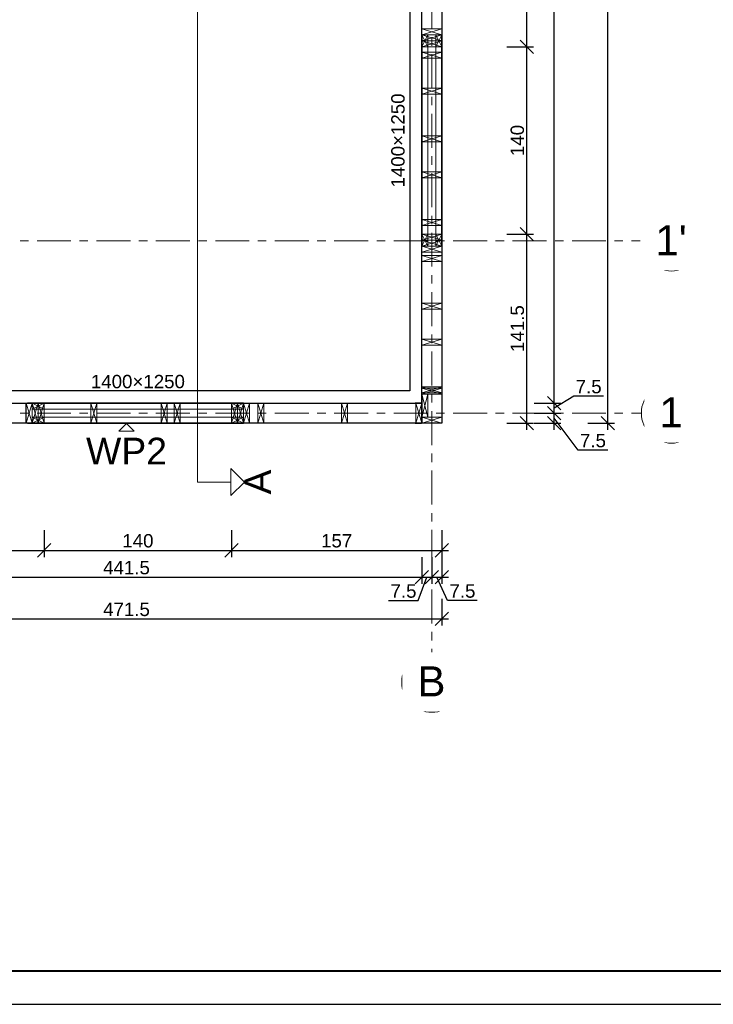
# Model space of a CAD drawing. Header units: centimetres. Extents: x 30569 to 37228, y -36705 to -28476.
# Tile 21 of 29: x 31742 to 32261, y -31658 to -30922. Entities that reach past the tile are written whole.
import ezdxf
from ezdxf.enums import TextEntityAlignment as Align

# ---------------------------------------------------------------- set-up
doc = ezdxf.new("R2010")
doc.units = ezdxf.units.CM
doc.linetypes.add('Linia siatki', pattern=[2.2225, 1.27, -0.3175, 0.3175, -0.3175])
for name, color, linetype in [('A4', 3, 'Continuous'), ('cienka', 1, 'Continuous'), ('konstrukcja', 2, 'Continuous'), ('opis', 1, 'Continuous'), ('Standard', 7, 'Continuous'), ('Wymiary', 1, 'Continuous')]:
    doc.layers.add(name, color=color, linetype=linetype)
for name, color, linetype, lineweight in [('ramka', 3, 'Continuous', 40), ('S-GRID', 7, 'Continuous', 5), ('S-GRID-IDEN', 7, 'Continuous', 5)]:
    doc.layers.add(name, color=color, linetype=linetype, lineweight=lineweight)
doc.styles.add('Arial_2', font='arial.ttf', dxfattribs={"height": 22.5})
doc.styles.add('Arial_PMR', font='arial.ttf')
doc.styles.get("Standard").update_dxf_attribs({"font": 'arial.ttf'})
doc.dimstyles.new('wymiar', dxfattribs={"dimtxt": 10, "dimasz": 10, "dimexe": 5, "dimexo": 5, "dimgap": 2, "dimtad": 1, "dimtoh": 1, "dimdec": 0, "dimzin": 0, "dimdsep": 46, "dimtxsty": 'Standard', "dimblk": 'OBLIQUE', "dimcen": 0.09, "dimdle": 5, "dimadec": 1, "dimazin": 0, "dimtfac": 1, "dimtdec": 4, "dimtofl": 0, "dimtmove": 0, "dimatfit": 3, "dimfxl": 15, "dimfxlon": 1, "dimtolj": 1, "dimtzin": 0, "dimarcsym": 0})

# ---------------------------------------------------------------- blocks, each defined once
blk = doc.blocks.new('Siatka - M_Symbol siatki - okrąg mniejszy-7853319-__-00_00 Przyziemie PB')
at = {"layer": 'S-GRID-IDEN'}
blk.add_circle((0, 0), 0.45, dxfattribs=at)
blk = doc.blocks.new('G$C6D5DEF1F')
at = {"layer": 'S-GRID', "color": 9, "linetype": 'Linia siatki', "ltscale": 20, "true_color": 0xc0c0c0}
blk.add_line((45, 352.37), (1474.79, 352.37), dxfattribs=at)
at = {"layer": 'S-GRID-IDEN', "xscale": 49.99999999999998, "yscale": 49.99999999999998, "zscale": 49.99999999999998}
for p, rotation in [((1497.29, 352.37), 269.9999999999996), ((1497.29, 223.7), 269.9999999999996), ((1318.08, 22.5), 180)]:
    blk.add_blockref('Siatka - M_Symbol siatki - okrąg mniejszy-7853319-__-00_00 Przyziemie PB', p, dxfattribs=dict(at, rotation=rotation))
at = {"layer": 'S-GRID-IDEN', "char_height": 22.5, "attachment_point": 1, "style": 'Arial_2', "bg_fill": 2}
for s, insert, width in [("1'", (1485.26, 364.13), 28.4599), ('\\fArial|b0|i0|c238|p34|;1', (1488.23, 235.46), 21.2447), ('\\fArial|b0|i0|c238|p34|;B', (1307.34, 34.39), 25.654)]:
    blk.add_mtext(s, dxfattribs=dict(at, insert=insert, width=width))
at = {"layer": 'S-GRID', "color": 9, "linetype": 'Linia siatki', "ltscale": 20, "true_color": 0xc0c0c0}
for p, q in [((1318.08, 1158.64), (1318.08, 45)), ((45, 223.7), (1474.79, 223.7))]:
    blk.add_line(p, q, dxfattribs=at)
blk = doc.blocks.new('_OBLIQUE')
at = {"color": 0, "linetype": 'ByBlock'}
blk.add_line((-0.5, -0.5), (0.5, 0.5), dxfattribs=at)
blk = doc.blocks.new('*D80')
at = {"layer": 'Defpoints', "color": 0, "transparency": 16777216}
for p in [(31601.33, -31208.2), (32042.88, -31208.2), (32042.88, -31338.41)]:
    blk.add_point(p, dxfattribs=at)
at = {"layer": 'Wymiary', "color": 0, "lineweight": -2, "transparency": 16777216}
for p, q in [((31601.33, -31323.41), (31601.33, -31343.41)), ((32042.88, -31323.41), (32042.88, -31343.41)), ((31596.33, -31338.41), (32047.88, -31338.41))]:
    blk.add_line(p, q, dxfattribs=at)
at = {"layer": 'Wymiary', "color": 0, "linetype": 'ByBlock', "lineweight": -2, "transparency": 16777216, "xscale": 10, "yscale": 10, "zscale": 10, "rotation": 180}
blk.add_blockref('_OBLIQUE', (31601.33, -31338.41), dxfattribs=at)
at = {"layer": 'Wymiary', "color": 0, "linetype": 'ByBlock', "lineweight": -2, "transparency": 16777216, "xscale": 10, "yscale": 10, "zscale": 10}
blk.add_blockref('_OBLIQUE', (32042.88, -31338.41), dxfattribs=at)
at = {"layer": 'Wymiary', "color": 0, "transparency": 16777216, "insert": (31822.11, -31331.3), "char_height": 10, "attachment_point": 5}
blk.add_mtext('\\A1;441.5', dxfattribs=at)
blk = doc.blocks.new('*D81')
at = {"layer": 'Defpoints', "color": 0, "transparency": 16777216}
for p in [(32042.88, -31208.2), (32050.38, -31223.2), (32050.38, -31338.41)]:
    blk.add_point(p, dxfattribs=at)
at = {"layer": 'Wymiary', "color": 0, "lineweight": -2, "transparency": 16777216}
for p, q in [((32042.88, -31323.41), (32042.88, -31343.41)), ((32050.38, -31323.41), (32050.38, -31343.41)), ((32037.88, -31338.41), (32055.38, -31338.41)), ((32040.32, -31355.88), (32046.63, -31338.41)), ((32018.12, -31355.88), (32040.32, -31355.88))]:
    blk.add_line(p, q, dxfattribs=at)
at = {"layer": 'Wymiary', "color": 0, "linetype": 'ByBlock', "lineweight": -2, "transparency": 16777216, "xscale": 10, "yscale": 10, "zscale": 10, "rotation": 180}
blk.add_blockref('_OBLIQUE', (32042.88, -31338.41), dxfattribs=at)
at = {"layer": 'Wymiary', "color": 0, "linetype": 'ByBlock', "lineweight": -2, "transparency": 16777216, "xscale": 10, "yscale": 10, "zscale": 10}
blk.add_blockref('_OBLIQUE', (32050.38, -31338.41), dxfattribs=at)
at = {"layer": 'Wymiary', "color": 0, "transparency": 16777216, "insert": (32029.22, -31348.8), "char_height": 10, "attachment_point": 5}
blk.add_mtext('\\A1;7.5', dxfattribs=at)
blk = doc.blocks.new('*D82')
at = {"layer": 'Defpoints', "color": 0, "transparency": 16777216}
for p in [(32050.38, -31223.2), (32057.88, -31223.2), (32057.88, -31338.41)]:
    blk.add_point(p, dxfattribs=at)
at = {"layer": 'Wymiary', "color": 0, "lineweight": -2, "transparency": 16777216}
for p, q in [((32050.38, -31323.41), (32050.38, -31343.41)), ((32057.88, -31323.41), (32057.88, -31343.41)), ((32045.38, -31338.41), (32062.88, -31338.41)), ((32062.2, -31355.87), (32054.13, -31338.41)), ((32084.4, -31355.87), (32062.2, -31355.87))]:
    blk.add_line(p, q, dxfattribs=at)
at = {"layer": 'Wymiary', "color": 0, "linetype": 'ByBlock', "lineweight": -2, "transparency": 16777216, "xscale": 10, "yscale": 10, "zscale": 10, "rotation": 180}
blk.add_blockref('_OBLIQUE', (32050.38, -31338.41), dxfattribs=at)
at = {"layer": 'Wymiary', "color": 0, "linetype": 'ByBlock', "lineweight": -2, "transparency": 16777216, "xscale": 10, "yscale": 10, "zscale": 10}
blk.add_blockref('_OBLIQUE', (32057.88, -31338.41), dxfattribs=at)
at = {"layer": 'Wymiary', "color": 0, "transparency": 16777216, "insert": (32073.3, -31348.79), "char_height": 10, "attachment_point": 5}
blk.add_mtext('\\A1;7.5', dxfattribs=at)
blk = doc.blocks.new('*D85')
at = {"layer": 'Defpoints', "color": 0, "transparency": 16777216}
for p in [(31586.33, -31223.2), (32057.88, -31223.2), (32057.88, -31369.62)]:
    blk.add_point(p, dxfattribs=at)
at = {"layer": 'Wymiary', "color": 0, "lineweight": -2, "transparency": 16777216}
for p, q in [((31586.33, -31354.62), (31586.33, -31374.62)), ((32057.88, -31354.62), (32057.88, -31374.62)), ((31581.33, -31369.62), (32062.88, -31369.62))]:
    blk.add_line(p, q, dxfattribs=at)
at = {"layer": 'Wymiary', "color": 0, "linetype": 'ByBlock', "lineweight": -2, "transparency": 16777216, "xscale": 10, "yscale": 10, "zscale": 10, "rotation": 180}
blk.add_blockref('_OBLIQUE', (31586.33, -31369.62), dxfattribs=at)
at = {"layer": 'Wymiary', "color": 0, "linetype": 'ByBlock', "lineweight": -2, "transparency": 16777216, "xscale": 10, "yscale": 10, "zscale": 10}
blk.add_blockref('_OBLIQUE', (32057.88, -31369.62), dxfattribs=at)
at = {"layer": 'Wymiary', "color": 0, "transparency": 16777216, "insert": (31822.11, -31362.51), "char_height": 10, "attachment_point": 5}
blk.add_mtext('\\A1;471.5', dxfattribs=at)
blk = doc.blocks.new('*D94')
at = {"layer": 'Defpoints', "color": 0, "transparency": 16777216}
for p in [(31586.33, -31223.2), (31760.63, -31223.2), (31760.63, -31318.32)]:
    blk.add_point(p, dxfattribs=at)
at = {"layer": 'Wymiary', "color": 0, "lineweight": -2, "transparency": 16777216}
for p, q in [((31586.33, -31303.32), (31586.33, -31323.32)), ((31760.63, -31303.32), (31760.63, -31323.32)), ((31581.33, -31318.32), (31765.63, -31318.32))]:
    blk.add_line(p, q, dxfattribs=at)
at = {"layer": 'Wymiary', "color": 0, "linetype": 'ByBlock', "lineweight": -2, "transparency": 16777216, "xscale": 10, "yscale": 10, "zscale": 10, "rotation": 180}
blk.add_blockref('_OBLIQUE', (31586.33, -31318.32), dxfattribs=at)
at = {"layer": 'Wymiary', "color": 0, "linetype": 'ByBlock', "lineweight": -2, "transparency": 16777216, "xscale": 10, "yscale": 10, "zscale": 10}
blk.add_blockref('_OBLIQUE', (31760.63, -31318.32), dxfattribs=at)
at = {"layer": 'Wymiary', "color": 0, "transparency": 16777216, "insert": (31673.48, -31311.21), "char_height": 10, "attachment_point": 5}
blk.add_mtext('\\A1;174.5', dxfattribs=at)
blk = doc.blocks.new('*D95')
at = {"layer": 'Defpoints', "color": 0, "transparency": 16777216}
for p in [(31760.63, -31223.2), (31900.63, -31223.2), (31900.63, -31318.32)]:
    blk.add_point(p, dxfattribs=at)
at = {"layer": 'Wymiary', "color": 0, "lineweight": -2, "transparency": 16777216}
for p, q in [((31760.63, -31303.32), (31760.63, -31323.32)), ((31900.63, -31303.32), (31900.63, -31323.32)), ((31755.63, -31318.32), (31905.63, -31318.32))]:
    blk.add_line(p, q, dxfattribs=at)
at = {"layer": 'Wymiary', "color": 0, "linetype": 'ByBlock', "lineweight": -2, "transparency": 16777216, "xscale": 10, "yscale": 10, "zscale": 10, "rotation": 180}
blk.add_blockref('_OBLIQUE', (31760.63, -31318.32), dxfattribs=at)
at = {"layer": 'Wymiary', "color": 0, "linetype": 'ByBlock', "lineweight": -2, "transparency": 16777216, "xscale": 10, "yscale": 10, "zscale": 10}
blk.add_blockref('_OBLIQUE', (31900.63, -31318.32), dxfattribs=at)
at = {"layer": 'Wymiary', "color": 0, "transparency": 16777216, "insert": (31830.63, -31311.21), "char_height": 10, "attachment_point": 5}
blk.add_mtext('\\A1;140', dxfattribs=at)
blk = doc.blocks.new('*D96')
at = {"layer": 'Defpoints', "color": 0, "transparency": 16777216}
for p in [(31900.63, -31223.2), (32057.88, -31223.2), (32057.88, -31318.32)]:
    blk.add_point(p, dxfattribs=at)
at = {"layer": 'Wymiary', "color": 0, "lineweight": -2, "transparency": 16777216}
for p, q in [((31900.63, -31303.32), (31900.63, -31323.32)), ((32057.88, -31303.32), (32057.88, -31323.32)), ((31895.63, -31318.32), (32062.88, -31318.32))]:
    blk.add_line(p, q, dxfattribs=at)
at = {"layer": 'Wymiary', "color": 0, "linetype": 'ByBlock', "lineweight": -2, "transparency": 16777216, "xscale": 10, "yscale": 10, "zscale": 10, "rotation": 180}
blk.add_blockref('_OBLIQUE', (31900.63, -31318.32), dxfattribs=at)
at = {"layer": 'Wymiary', "color": 0, "linetype": 'ByBlock', "lineweight": -2, "transparency": 16777216, "xscale": 10, "yscale": 10, "zscale": 10}
blk.add_blockref('_OBLIQUE', (32057.88, -31318.32), dxfattribs=at)
at = {"layer": 'Wymiary', "color": 0, "transparency": 16777216, "insert": (31979.26, -31311.21), "char_height": 10, "attachment_point": 5}
blk.add_mtext('\\A1;157', dxfattribs=at)
blk = doc.blocks.new('*D111')
at = {"layer": 'Defpoints', "color": 0, "transparency": 16777216}
for p in [(32057.88, -31215.7), (32141.94, -31215.7), (32057.88, -31223.2)]:
    blk.add_point(p, dxfattribs=at)
at = {"layer": 'Wymiary', "color": 0, "lineweight": -2, "transparency": 16777216}
for p, q in [((32141.94, -31228.2), (32141.94, -31210.7)), ((32126.94, -31215.7), (32146.94, -31215.7)), ((32159.81, -31243.43), (32141.94, -31219.45)), ((32126.94, -31223.2), (32146.94, -31223.2)), ((32182.01, -31243.43), (32159.81, -31243.43))]:
    blk.add_line(p, q, dxfattribs=at)
at = {"layer": 'Wymiary', "color": 0, "linetype": 'ByBlock', "lineweight": -2, "transparency": 16777216, "xscale": 10, "yscale": 10, "zscale": 10}
for p, rotation in [((32141.94, -31215.7), 90), ((32141.94, -31223.2), 270)]:
    blk.add_blockref('_OBLIQUE', p, dxfattribs=dict(at, rotation=rotation))
at = {"layer": 'Wymiary', "color": 0, "transparency": 16777216, "insert": (32170.91, -31236.34), "char_height": 10, "attachment_point": 5}
blk.add_mtext('\\A1;7.5', dxfattribs=at)
blk = doc.blocks.new('*D112')
at = {"layer": 'Defpoints', "color": 0, "transparency": 16777216}
for p in [(32042.88, -31208.2), (32141.94, -31208.2), (32057.88, -31215.7)]:
    blk.add_point(p, dxfattribs=at)
at = {"layer": 'Wymiary', "color": 0, "lineweight": -2, "transparency": 16777216}
for p, q in [((32156.59, -31203.06), (32141.94, -31211.95)), ((32141.94, -31220.7), (32141.94, -31203.2)), ((32178.79, -31203.06), (32156.59, -31203.06)), ((32126.94, -31208.2), (32146.94, -31208.2)), ((32126.94, -31215.7), (32146.94, -31215.7))]:
    blk.add_line(p, q, dxfattribs=at)
at = {"layer": 'Wymiary', "color": 0, "linetype": 'ByBlock', "lineweight": -2, "transparency": 16777216, "xscale": 10, "yscale": 10, "zscale": 10}
for p, rotation in [((32141.94, -31208.2), 90), ((32141.94, -31215.7), 270)]:
    blk.add_blockref('_OBLIQUE', p, dxfattribs=dict(at, rotation=rotation))
at = {"layer": 'Wymiary', "color": 0, "transparency": 16777216, "insert": (32167.69, -31195.97), "char_height": 10, "attachment_point": 5}
blk.add_mtext('\\A1;7.5', dxfattribs=at)
blk = doc.blocks.new('*D113')
at = {"layer": 'Defpoints', "color": 0, "transparency": 16777216}
for p in [(32057.88, -30438.3), (32141.94, -30438.3), (32042.88, -31208.2)]:
    blk.add_point(p, dxfattribs=at)
at = {"layer": 'Wymiary', "color": 0, "lineweight": -2, "transparency": 16777216}
for p, q in [((32126.94, -30438.3), (32146.94, -30438.3)), ((32141.94, -31213.2), (32141.94, -30433.3)), ((32126.94, -31208.2), (32146.94, -31208.2))]:
    blk.add_line(p, q, dxfattribs=at)
at = {"layer": 'Wymiary', "color": 0, "linetype": 'ByBlock', "lineweight": -2, "transparency": 16777216, "xscale": 10, "yscale": 10, "zscale": 10}
for p, rotation in [((32141.94, -30438.3), 90), ((32141.94, -31208.2), 270)]:
    blk.add_blockref('_OBLIQUE', p, dxfattribs=dict(at, rotation=rotation))
at = {"layer": 'Wymiary', "color": 0, "transparency": 16777216, "insert": (32134.83, -30823.25), "char_height": 10, "attachment_point": 5, "rotation": 90}
blk.add_mtext('\\A1;770', dxfattribs=at)
blk = doc.blocks.new('*D116')
at = {"layer": 'Defpoints', "color": 0, "transparency": 16777216}
for p in [(32057.88, -31081.95), (32121.49, -31081.95), (32057.88, -31223.2)]:
    blk.add_point(p, dxfattribs=at)
at = {"layer": 'Wymiary', "color": 0, "lineweight": -2, "transparency": 16777216}
for p, q in [((32121.49, -31228.2), (32121.49, -31076.95)), ((32106.49, -31081.95), (32126.49, -31081.95)), ((32106.49, -31223.2), (32126.49, -31223.2))]:
    blk.add_line(p, q, dxfattribs=at)
at = {"layer": 'Wymiary', "color": 0, "linetype": 'ByBlock', "lineweight": -2, "transparency": 16777216, "xscale": 10, "yscale": 10, "zscale": 10}
for p, rotation in [((32121.49, -31081.95), 90), ((32121.49, -31223.2), 270)]:
    blk.add_blockref('_OBLIQUE', p, dxfattribs=dict(at, rotation=rotation))
at = {"layer": 'Wymiary', "color": 0, "transparency": 16777216, "insert": (32114.38, -31152.57), "char_height": 10, "attachment_point": 5, "rotation": 90}
blk.add_mtext('\\A1;141.5', dxfattribs=at)
blk = doc.blocks.new('*D117')
at = {"layer": 'Defpoints', "color": 0, "transparency": 16777216}
for p in [(32057.88, -30941.95), (32121.49, -30941.95), (32057.88, -31081.95)]:
    blk.add_point(p, dxfattribs=at)
at = {"layer": 'Wymiary', "color": 0, "lineweight": -2, "transparency": 16777216}
for p, q in [((32121.49, -31086.95), (32121.49, -30936.95)), ((32106.49, -30941.95), (32126.49, -30941.95)), ((32106.49, -31081.95), (32126.49, -31081.95))]:
    blk.add_line(p, q, dxfattribs=at)
at = {"layer": 'Wymiary', "color": 0, "linetype": 'ByBlock', "lineweight": -2, "transparency": 16777216, "xscale": 10, "yscale": 10, "zscale": 10}
for p, rotation in [((32121.49, -30941.95), 90), ((32121.49, -31081.95), 270)]:
    blk.add_blockref('_OBLIQUE', p, dxfattribs=dict(at, rotation=rotation))
at = {"layer": 'Wymiary', "color": 0, "transparency": 16777216, "insert": (32114.38, -31011.95), "char_height": 10, "attachment_point": 5, "rotation": 90}
blk.add_mtext('\\A1;140', dxfattribs=at)
blk = doc.blocks.new('*D118')
at = {"layer": 'Defpoints', "color": 0, "transparency": 16777216}
for p in [(32057.88, -30704.25), (32121.49, -30704.25), (32057.88, -30941.95)]:
    blk.add_point(p, dxfattribs=at)
at = {"layer": 'Wymiary', "color": 0, "lineweight": -2, "transparency": 16777216}
for p, q in [((32106.49, -30704.25), (32126.49, -30704.25)), ((32121.49, -30946.95), (32121.49, -30699.25)), ((32106.49, -30941.95), (32126.49, -30941.95))]:
    blk.add_line(p, q, dxfattribs=at)
at = {"layer": 'Wymiary', "color": 0, "linetype": 'ByBlock', "lineweight": -2, "transparency": 16777216, "xscale": 10, "yscale": 10, "zscale": 10}
for p, rotation in [((32121.49, -30704.25), 90), ((32121.49, -30941.95), 270)]:
    blk.add_blockref('_OBLIQUE', p, dxfattribs=dict(at, rotation=rotation))
at = {"layer": 'Wymiary', "color": 0, "transparency": 16777216, "insert": (32114.38, -30823.1), "char_height": 10, "attachment_point": 5, "rotation": 90}
blk.add_mtext('\\A1;237.5', dxfattribs=at)
blk = doc.blocks.new('*D121')
at = {"layer": 'Defpoints', "color": 0, "transparency": 16777216}
for p in [(32057.88, -30423.3), (32182.02, -30423.3), (32057.88, -31223.2)]:
    blk.add_point(p, dxfattribs=at)
at = {"layer": 'Wymiary', "color": 0, "lineweight": -2, "transparency": 16777216}
for p, q in [((32182.02, -31228.2), (32182.02, -30418.3)), ((32167.02, -30423.3), (32187.02, -30423.3)), ((32167.02, -31223.2), (32187.02, -31223.2))]:
    blk.add_line(p, q, dxfattribs=at)
at = {"layer": 'Wymiary', "color": 0, "linetype": 'ByBlock', "lineweight": -2, "transparency": 16777216, "xscale": 10, "yscale": 10, "zscale": 10}
for p, rotation in [((32182.02, -30423.3), 90), ((32182.02, -31223.2), 270)]:
    blk.add_blockref('_OBLIQUE', p, dxfattribs=dict(at, rotation=rotation))
at = {"layer": 'Wymiary', "color": 0, "transparency": 16777216, "insert": (32174.91, -30823.25), "char_height": 10, "attachment_point": 5, "rotation": 90}
blk.add_mtext('\\A1;800', dxfattribs=at)

msp = doc.modelspace()

# ---------------------------------------------------------------- linework, layer by layer
at = {"layer": 'Defpoints'}
msp.add_lwpolyline([(30568.77, -31657.65), (33168.77, -31657.65), (33168.77, -30172.65), (30568.77, -30172.65)], close=True, dxfattribs=at)
at = {"layer": 'ramka'}
msp.add_lwpolyline([(30718.77, -31632.65), (33143.77, -31632.65), (33143.77, -30197.65), (30718.77, -30197.65)], close=True, dxfattribs=at)

# ---------------------------------------------------------------- next in the draw order: block references
at = {"layer": 'Wymiary'}
msp.add_blockref('G$C6D5DEF1F', (30732.3, -31439.4), dxfattribs=at)

# ---------------------------------------------------------------- next in the draw order: linework, layer by layer
at = {"layer": 'cienka', "lineweight": 0}
for p, q in [((31875.23, -30379.25), (31875.23, -31267.25)), ((32042.88, -30928.45), (32057.88, -30928.45)), ((32057.88, -30932.95), (32042.88, -30928.45)), ((32042.88, -30932.95), (32057.88, -30928.45)), ((32057.88, -30932.95), (32042.88, -30932.95)), ((32047.38, -30932.95), (32042.88, -30932.95)), ((32042.88, -30932.95), (32057.88, -30932.95)), ((32057.88, -30937.45), (32042.88, -30932.95)), ((32042.88, -30937.45), (32057.88, -30932.95)), ((32042.88, -30932.95), (32057.88, -30932.95)), ((32057.88, -30937.45), (32042.88, -30932.95)), ((32042.88, -30937.45), (32057.88, -30932.95)), ((32047.38, -30932.95), (32042.88, -30932.95)), ((32047.38, -30941.95), (32042.88, -30932.95)), ((32047.38, -30932.95), (32042.88, -30941.95)), ((32047.38, -31090.95), (32047.38, -30932.95)), ((32047.38, -30941.95), (32047.38, -30932.95)), ((32057.88, -30932.95), (32053.38, -30932.95)), ((32053.38, -30932.95), (32053.38, -31090.95)), ((32057.88, -30932.95), (32053.38, -30932.95)), ((32053.38, -30932.95), (32053.38, -30941.95)), ((32057.88, -30941.95), (32053.38, -30932.95)), ((32057.88, -30932.95), (32053.38, -30941.95)), ((32042.88, -30937.45), (32057.88, -30937.45)), ((32057.88, -30941.95), (32042.88, -30937.45)), ((32042.88, -30941.95), (32057.88, -30937.45)), ((32057.88, -30937.45), (32042.88, -30937.45)), ((32042.88, -30937.45), (32057.88, -30937.45)), ((32057.88, -30937.45), (32042.88, -30937.45)), ((32042.88, -30937.45), (32057.88, -30937.45)), ((32057.88, -30941.95), (32042.88, -30937.45)), ((32042.88, -30941.95), (32057.88, -30937.45)), ((32057.88, -30937.45), (32042.88, -30937.45)), ((32042.88, -30937.45), (32057.88, -30937.45)), ((32057.88, -30937.45), (32042.88, -30937.45)), ((32042.88, -30941.95), (32047.38, -30941.95)), ((32042.88, -30946), (32057.88, -30946)), ((32057.88, -30950.5), (32042.88, -30946)), ((32042.88, -30950.5), (32057.88, -30946)), ((32053.38, -30941.95), (32057.88, -30941.95)), ((32057.88, -30950.5), (32042.88, -30950.5)), ((32042.88, -30972.87), (32057.88, -30972.87)), ((32057.88, -30977.37), (32042.88, -30972.87)), ((32042.88, -30977.37), (32057.88, -30972.87)), ((32042.88, -30972.87), (32057.88, -30972.87)), ((32057.88, -30977.37), (32042.88, -30972.87)), ((32042.88, -30977.37), (32057.88, -30972.87)), ((32057.88, -30977.37), (32042.88, -30977.37)), ((32057.88, -30977.37), (32042.88, -30977.37)), ((32042.88, -31008.5), (32057.88, -31008.5)), ((32057.88, -31013), (32042.88, -31008.5)), ((32042.88, -31013), (32057.88, -31008.5)), ((32057.88, -31013), (32042.88, -31013)), ((32042.88, -31035.37), (32057.88, -31035.37)), ((32057.88, -31039.87), (32042.88, -31035.37)), ((32042.88, -31039.87), (32057.88, -31035.37)), ((32042.88, -31035.37), (32057.88, -31035.37)), ((32057.88, -31039.87), (32042.88, -31035.37)), ((32042.88, -31039.87), (32057.88, -31035.37)), ((32057.88, -31039.87), (32042.88, -31039.87)), ((32057.88, -31039.87), (32042.88, -31039.87)), ((32042.88, -31071), (32057.88, -31071)), ((32057.88, -31075.5), (32042.88, -31071)), ((32042.88, -31075.5), (32057.88, -31071)), ((32057.88, -31075.5), (32042.88, -31075.5)), ((32042.88, -31086.45), (32057.88, -31081.95)), ((32057.88, -31086.45), (32042.88, -31081.95)), ((32042.88, -31086.45), (32057.88, -31081.95)), ((32047.38, -31081.95), (32042.88, -31081.95)), ((32047.38, -31090.95), (32042.88, -31081.95)), ((32047.38, -31081.95), (32042.88, -31090.95)), ((32057.88, -31090.95), (32042.88, -31086.45)), ((32042.88, -31090.95), (32057.88, -31086.45)), ((32057.88, -31090.95), (32042.88, -31086.45)), ((32042.88, -31090.95), (32057.88, -31086.45)), ((32057.88, -31086.45), (32042.88, -31086.45)), ((32047.38, -31090.95), (32047.38, -31081.95)), ((32057.88, -31081.95), (32053.38, -31081.95)), ((32053.38, -31081.95), (32053.38, -31090.95)), ((32057.88, -31090.95), (32053.38, -31081.95)), ((32057.88, -31081.95), (32053.38, -31090.95)), ((32042.88, -31090.95), (32057.88, -31090.95)), ((32057.88, -31095.45), (32042.88, -31090.95)), ((32042.88, -31095.45), (32057.88, -31090.95)), ((32042.88, -31090.95), (32047.38, -31090.95)), ((32057.88, -31090.95), (32042.88, -31090.95)), ((32057.88, -31090.95), (32042.88, -31090.95)), ((32042.88, -31090.95), (32047.38, -31090.95)), ((32057.88, -31095.45), (32042.88, -31095.45)), ((32053.38, -31090.95), (32057.88, -31090.95)), ((32053.38, -31090.95), (32057.88, -31090.95)), ((32042.88, -31097.87), (32057.88, -31097.87)), ((32057.88, -31102.37), (32042.88, -31097.87)), ((32042.88, -31102.37), (32057.88, -31097.87)), ((32057.88, -31102.37), (32042.88, -31102.37)), ((32042.88, -31133.5), (32057.88, -31133.5)), ((32057.88, -31138), (32042.88, -31133.5)), ((32042.88, -31138), (32057.88, -31133.5)), ((32057.88, -31138), (32042.88, -31138)), ((32042.88, -31160.37), (32057.88, -31160.37)), ((32057.88, -31164.87), (32042.88, -31160.37)), ((32042.88, -31164.87), (32057.88, -31160.37)), ((32057.88, -31164.87), (32042.88, -31164.87)), ((32042.88, -31196), (32057.88, -31196)), ((32057.88, -31200.5), (32042.88, -31196)), ((32042.88, -31200.5), (32057.88, -31196)), ((32042.88, -31197.2), (32057.88, -31197.2)), ((32057.88, -31201.7), (32042.88, -31197.2)), ((32042.88, -31201.7), (32057.88, -31197.2)), ((32057.88, -31200.5), (32042.88, -31200.5)), ((32057.88, -31201.7), (32042.88, -31201.7)), ((32047.38, -31201.7), (32042.88, -31201.7)), ((32047.38, -31218.7), (32042.88, -31201.7)), ((32047.38, -31201.7), (32042.88, -31218.7)), ((32047.38, -31218.7), (32047.38, -31201.7)), ((31747.13, -31223.2), (31751.63, -31208.2)), ((31747.13, -31208.2), (31751.63, -31223.2)), ((31751.63, -31208.2), (31751.63, -31223.2)), ((31751.63, -31208.2), (31751.63, -31212.7)), ((31751.63, -31223.2), (31751.63, -31208.2)), ((31751.63, -31223.2), (31756.13, -31208.2)), ((31751.63, -31208.2), (31756.13, -31223.2)), ((31751.63, -31223.2), (31751.63, -31208.2)), ((31751.63, -31223.2), (31756.13, -31208.2)), ((31751.63, -31208.2), (31756.13, -31223.2)), ((31751.63, -31208.2), (31751.63, -31212.7)), ((31751.63, -31212.7), (31760.63, -31208.2)), ((31760.63, -31212.7), (31751.63, -31208.2)), ((31751.63, -31212.7), (31909.63, -31212.7)), ((31751.63, -31212.7), (31760.63, -31212.7)), ((31756.13, -31208.2), (31756.13, -31223.2)), ((31756.13, -31223.2), (31756.13, -31208.2)), ((31756.13, -31208.2), (31756.13, -31223.2)), ((31756.13, -31223.2), (31756.13, -31208.2)), ((31756.13, -31223.2), (31760.63, -31208.2)), ((31756.13, -31208.2), (31760.63, -31223.2)), ((31756.13, -31208.2), (31756.13, -31223.2)), ((31756.13, -31223.2), (31756.13, -31208.2)), ((31756.13, -31208.2), (31756.13, -31223.2)), ((31756.13, -31223.2), (31756.13, -31208.2)), ((31756.13, -31223.2), (31760.63, -31208.2)), ((31756.13, -31208.2), (31760.63, -31223.2)), ((31760.63, -31212.7), (31760.63, -31208.2)), ((31795.33, -31223.2), (31795.33, -31208.2)), ((31795.33, -31223.2), (31799.83, -31208.2)), ((31795.33, -31208.2), (31799.83, -31223.2)), ((31795.33, -31223.2), (31795.33, -31208.2)), ((31795.33, -31223.2), (31799.83, -31208.2)), ((31795.33, -31208.2), (31799.83, -31223.2)), ((31799.83, -31208.2), (31799.83, -31223.2)), ((31799.83, -31208.2), (31799.83, -31223.2)), ((31847.98, -31208.2), (31847.98, -31223.2)), ((31852.48, -31223.2), (31847.98, -31208.2)), ((31852.48, -31208.2), (31847.98, -31223.2)), ((31847.98, -31223.2), (31847.98, -31208.2)), ((31847.98, -31223.2), (31852.48, -31208.2)), ((31847.98, -31208.2), (31852.48, -31223.2)), ((31852.48, -31223.2), (31852.48, -31208.2)), ((31852.48, -31208.2), (31852.48, -31223.2)), ((31857.83, -31223.2), (31857.83, -31208.2)), ((31857.83, -31223.2), (31862.33, -31208.2)), ((31857.83, -31208.2), (31862.33, -31223.2)), ((31857.83, -31223.2), (31857.83, -31208.2)), ((31857.83, -31223.2), (31862.33, -31208.2)), ((31857.83, -31208.2), (31862.33, -31223.2)), ((31862.33, -31208.2), (31862.33, -31223.2)), ((31862.33, -31208.2), (31862.33, -31223.2)), ((31900.63, -31223.2), (31905.13, -31208.2)), ((31900.63, -31208.2), (31905.13, -31223.2)), ((31900.63, -31223.2), (31905.13, -31208.2)), ((31900.63, -31208.2), (31905.13, -31223.2)), ((31900.63, -31208.2), (31900.63, -31212.7)), ((31900.63, -31212.7), (31909.63, -31208.2)), ((31909.63, -31212.7), (31900.63, -31208.2)), ((31900.63, -31212.7), (31909.63, -31212.7)), ((31905.13, -31208.2), (31905.13, -31223.2)), ((31905.13, -31223.2), (31905.13, -31208.2)), ((31905.13, -31208.2), (31905.13, -31223.2)), ((31905.13, -31223.2), (31905.13, -31208.2)), ((31905.13, -31223.2), (31909.63, -31208.2)), ((31905.13, -31208.2), (31909.63, -31223.2)), ((31905.13, -31208.2), (31905.13, -31223.2)), ((31905.13, -31223.2), (31905.13, -31208.2)), ((31905.13, -31208.2), (31905.13, -31223.2)), ((31905.13, -31223.2), (31905.13, -31208.2)), ((31905.13, -31223.2), (31909.63, -31208.2)), ((31905.13, -31208.2), (31909.63, -31223.2)), ((31909.63, -31223.2), (31909.63, -31208.2)), ((31909.63, -31223.2), (31914.13, -31208.2)), ((31909.63, -31208.2), (31914.13, -31223.2)), ((31909.63, -31212.7), (31909.63, -31208.2)), ((31909.63, -31208.2), (31909.63, -31223.2)), ((31909.63, -31208.2), (31909.63, -31223.2)), ((31909.63, -31212.7), (31909.63, -31208.2)), ((31914.13, -31208.2), (31914.13, -31223.2)), ((31920.33, -31223.2), (31920.33, -31208.2)), ((31920.33, -31223.2), (31924.83, -31208.2)), ((31920.33, -31208.2), (31924.83, -31223.2)), ((31924.83, -31208.2), (31924.83, -31223.2)), ((31982.83, -31223.2), (31982.83, -31208.2)), ((31982.83, -31223.2), (31987.33, -31208.2)), ((31982.83, -31208.2), (31987.33, -31223.2)), ((31987.33, -31208.2), (31987.33, -31223.2)), ((32038.38, -31223.2), (32038.38, -31208.2)), ((32038.38, -31223.2), (32042.88, -31208.2)), ((32038.38, -31208.2), (32042.88, -31223.2)), ((31909.63, -31218.7), (31751.63, -31218.7)), ((31751.63, -31218.7), (31751.63, -31223.2)), ((31760.63, -31218.7), (31751.63, -31218.7)), ((31751.63, -31218.7), (31751.63, -31223.2)), ((31751.63, -31223.2), (31760.63, -31218.7)), ((31760.63, -31223.2), (31751.63, -31218.7)), ((31760.63, -31223.2), (31760.63, -31218.7)), ((31909.63, -31218.7), (31900.63, -31218.7)), ((31900.63, -31218.7), (31900.63, -31223.2)), ((31900.63, -31223.2), (31909.63, -31218.7)), ((31909.63, -31223.2), (31900.63, -31218.7)), ((31909.63, -31223.2), (31909.63, -31218.7)), ((31909.63, -31223.2), (31909.63, -31218.7)), ((32042.88, -31218.7), (32057.88, -31218.7)), ((32057.88, -31223.2), (32042.88, -31218.7)), ((32042.88, -31223.2), (32057.88, -31218.7)), ((32042.88, -31218.7), (32057.88, -31218.7)), ((32057.88, -31223.2), (32042.88, -31218.7)), ((32042.88, -31223.2), (32057.88, -31218.7)), ((32042.88, -31218.7), (32047.38, -31218.7)), ((31900.23, -31277.25), (31900.23, -31257.25)), ((31900.23, -31257.25), (31910.23, -31267.25)), ((31875.23, -31267.25), (31900.23, -31267.25)), ((31910.23, -31267.25), (31900.23, -31277.25))]:
    msp.add_line(p, q, dxfattribs=at)
at = {"layer": 'konstrukcja'}
for p, q in [((32042.88, -31223.2), (32042.88, -30423.3)), ((32057.88, -30423.3), (32057.88, -31223.2)), ((32042.88, -31223.2), (32042.88, -30438.3)), ((32057.88, -30438.3), (32057.88, -31223.2)), ((32042.88, -30932.95), (32042.88, -30928.45)), ((32042.88, -30932.95), (32042.88, -31090.95)), ((32042.88, -30937.45), (32042.88, -30932.95)), ((32042.88, -30937.45), (32042.88, -30932.95)), ((32042.88, -30932.95), (32042.88, -30941.95)), ((32057.88, -30928.45), (32057.88, -30932.95)), ((32057.88, -31090.95), (32057.88, -30932.95)), ((32057.88, -30932.95), (32057.88, -30937.45)), ((32057.88, -30932.95), (32057.88, -30937.45)), ((32057.88, -30941.95), (32057.88, -30932.95)), ((32042.88, -31081.95), (32042.88, -31090.95)), ((32042.88, -31090.95), (32042.88, -31086.45)), ((32042.88, -31090.95), (32042.88, -31086.45)), ((32057.88, -31081.95), (32057.88, -31086.45)), ((32057.88, -31081.95), (32057.88, -31086.45)), ((32057.88, -31090.95), (32057.88, -31081.95)), ((32042.88, -31095.45), (32042.88, -31090.95)), ((32057.88, -31090.95), (32057.88, -31095.45)), ((32042.88, -31102.37), (32042.88, -31097.87)), ((32057.88, -31097.87), (32057.88, -31102.37)), ((32042.88, -31138), (32042.88, -31133.5)), ((32057.88, -31133.5), (32057.88, -31138)), ((32042.88, -31164.87), (32042.88, -31160.37)), ((32057.88, -31160.37), (32057.88, -31164.87)), ((32042.88, -31200.5), (32042.88, -31196)), ((32042.88, -31201.7), (32042.88, -31197.2)), ((32057.88, -31196), (32057.88, -31200.5)), ((32057.88, -31197.2), (32057.88, -31201.7)), ((32042.88, -31201.7), (32042.88, -31218.7)), ((31586.33, -31208.2), (32042.88, -31208.2)), ((31747.13, -31223.2), (31747.13, -31208.2)), ((31747.13, -31208.2), (31751.63, -31208.2)), ((31752.48, -31208.2), (31747.98, -31208.2)), ((31909.63, -31208.2), (31751.63, -31208.2)), ((31751.63, -31208.2), (31756.13, -31208.2)), ((31751.63, -31208.2), (31756.13, -31208.2)), ((31760.63, -31208.2), (31751.63, -31208.2)), ((31909.63, -31208.2), (31900.63, -31208.2)), ((31905.13, -31208.2), (31909.63, -31208.2)), ((31905.13, -31208.2), (31909.63, -31208.2)), ((31909.63, -31208.2), (31914.13, -31208.2)), ((31920.33, -31208.2), (31924.83, -31208.2)), ((31982.83, -31208.2), (31987.33, -31208.2)), ((32042.57, -31208.2), (32038.07, -31208.2)), ((32038.38, -31208.2), (32042.88, -31208.2)), ((32042.88, -31208.2), (32042.88, -31223.2)), ((32042.88, -31208.2), (32042.88, -31223.2)), ((32057.88, -31218.7), (32057.88, -31223.2)), ((32057.88, -31218.7), (32057.88, -31223.2)), ((32042.88, -31223.2), (31586.33, -31223.2)), ((31751.63, -31223.2), (31747.13, -31223.2)), ((31747.98, -31223.2), (31752.48, -31223.2)), ((31751.63, -31223.2), (31909.63, -31223.2)), ((31751.63, -31223.2), (31760.63, -31223.2)), ((31900.63, -31223.2), (31909.63, -31223.2)), ((31909.63, -31223.2), (31905.13, -31223.2)), ((31909.63, -31223.2), (31905.13, -31223.2)), ((31914.13, -31223.2), (31909.63, -31223.2)), ((31924.83, -31223.2), (31920.33, -31223.2)), ((31987.33, -31223.2), (31982.83, -31223.2)), ((32038.07, -31223.2), (32042.57, -31223.2)), ((32042.88, -31223.2), (32038.38, -31223.2)), ((32057.88, -31223.2), (32042.88, -31223.2)), ((32057.88, -31223.2), (32042.88, -31223.2)), ((32057.88, -31223.2), (32042.88, -31223.2)), ((32057.88, -31223.2), (32042.88, -31223.2))]:
    msp.add_line(p, q, dxfattribs=at)
for points in [[(30957.98, -30423.3), (32057.88, -30423.3), (32057.88, -31223.2), (31586.33, -31223.2), (31586.33, -31093.38), (31316.53, -31093.38), (31316.53, -31223.2), (30957.98, -31223.2)], [(30981.98, -30447.3), (32033.88, -30447.3), (32033.88, -31199.2), (31610.33, -31199.2), (31610.33, -31069.38), (31292.53, -31069.38), (31292.53, -31199.2), (30981.98, -31199.2)]]:
    msp.add_lwpolyline(points, close=True, dxfattribs=at)
at = {"layer": 'opis', "lineweight": 0}
for p, q in [((31816.45, -31229.11), (31822.11, -31223.45)), ((31822.11, -31223.45), (31827.76, -31229.11)), ((31827.76, -31229.11), (31816.45, -31229.11))]:
    msp.add_line(p, q, dxfattribs=at)
at = {"layer": 'Standard', "color": 8, "lineweight": 0}
for p, q in [((32042.88, -30941.95), (32042.88, -30937.45)), ((32042.88, -30941.95), (32042.88, -30937.45)), ((32057.88, -30937.45), (32057.88, -30941.95)), ((32057.88, -30937.45), (32057.88, -30941.95)), ((32057.88, -30941.95), (32042.88, -30941.95)), ((32057.88, -30941.95), (32042.88, -30941.95)), ((32042.88, -30977.37), (32042.88, -30972.87)), ((32057.88, -30972.87), (32057.88, -30977.37)), ((32042.88, -31039.87), (32042.88, -31035.37)), ((32057.88, -31035.37), (32057.88, -31039.87)), ((32042.88, -31086.45), (32042.88, -31081.95)), ((32042.88, -31081.95), (32057.88, -31081.95)), ((32057.88, -31086.45), (32042.88, -31081.95)), ((32042.88, -31086.45), (32042.88, -31081.95)), ((32042.88, -31081.95), (32057.88, -31081.95)), ((32042.88, -31086.45), (32057.88, -31086.45)), ((32057.88, -31086.45), (32042.88, -31086.45)), ((32042.88, -31086.45), (32057.88, -31086.45)), ((32057.88, -31086.45), (32042.88, -31086.45)), ((32042.88, -31086.45), (32057.88, -31086.45)), ((32057.88, -31086.45), (32042.88, -31086.45)), ((32042.88, -31086.45), (32057.88, -31086.45)), ((32057.88, -31086.45), (32057.88, -31090.95)), ((32057.88, -31086.45), (32057.88, -31090.95)), ((31756.13, -31208.2), (31760.63, -31208.2)), ((31756.13, -31208.2), (31760.63, -31208.2)), ((31760.63, -31208.2), (31760.63, -31223.2)), ((31760.63, -31208.2), (31760.63, -31223.2)), ((31795.33, -31208.2), (31799.83, -31208.2)), ((31857.83, -31208.2), (31862.33, -31208.2)), ((31900.63, -31223.2), (31900.63, -31208.2)), ((31900.63, -31208.2), (31905.13, -31208.2)), ((31900.63, -31223.2), (31900.63, -31208.2)), ((31900.63, -31208.2), (31905.13, -31208.2)), ((31760.63, -31223.2), (31756.13, -31223.2)), ((31760.63, -31223.2), (31756.13, -31223.2)), ((31799.83, -31223.2), (31795.33, -31223.2)), ((31862.33, -31223.2), (31857.83, -31223.2)), ((31905.13, -31223.2), (31900.63, -31223.2)), ((31905.13, -31223.2), (31900.63, -31223.2))]:
    msp.add_line(p, q, dxfattribs=at)
at = {"layer": 'Standard', "color": 254, "lineweight": 0}
for p, q in [((32057.88, -30941.95), (32042.88, -30941.95)), ((32042.88, -30941.95), (32042.88, -31081.95)), ((32057.88, -31081.95), (32057.88, -30941.95)), ((32042.88, -31081.95), (32057.88, -31081.95)), ((31900.63, -31208.2), (31760.63, -31208.2)), ((31760.63, -31208.2), (31760.63, -31223.2)), ((31900.63, -31223.2), (31900.63, -31208.2)), ((31760.63, -31223.2), (31900.63, -31223.2))]:
    msp.add_line(p, q, dxfattribs=at)
at = {"layer": 'Standard', "color": 5, "lineweight": 0}
for p, q in [((32057.88, -30941.95), (32042.88, -30941.95)), ((32042.88, -30941.95), (32042.88, -31081.95)), ((32057.88, -31081.95), (32057.88, -30941.95)), ((32042.88, -31081.95), (32057.88, -31081.95)), ((31900.63, -31208.2), (31760.63, -31208.2)), ((31760.63, -31208.2), (31760.63, -31223.2)), ((31900.63, -31223.2), (31900.63, -31208.2)), ((31760.63, -31223.2), (31900.63, -31223.2))]:
    msp.add_line(p, q, dxfattribs=at)
at = {"layer": 'Standard', "color": 0, "lineweight": 0}
for p, q in [((32042.88, -30950.5), (32042.88, -30946)), ((32057.88, -30946), (32057.88, -30950.5)), ((32042.88, -30977.37), (32042.88, -30972.87)), ((32057.88, -30972.87), (32057.88, -30977.37)), ((32042.88, -31013), (32042.88, -31008.5)), ((32057.88, -31008.5), (32057.88, -31013)), ((32042.88, -31039.87), (32042.88, -31035.37)), ((32057.88, -31035.37), (32057.88, -31039.87)), ((32042.88, -31075.5), (32042.88, -31071)), ((32057.88, -31071), (32057.88, -31075.5)), ((31795.33, -31208.2), (31799.83, -31208.2)), ((31852.48, -31208.2), (31847.98, -31208.2)), ((31847.98, -31208.2), (31852.48, -31208.2)), ((31857.83, -31208.2), (31862.33, -31208.2)), ((32042.88, -31223.2), (32042.88, -31218.7)), ((32042.88, -31223.2), (32042.88, -31218.7)), ((31799.83, -31223.2), (31795.33, -31223.2)), ((31847.98, -31223.2), (31852.48, -31223.2)), ((31852.48, -31223.2), (31847.98, -31223.2)), ((31862.33, -31223.2), (31857.83, -31223.2))]:
    msp.add_line(p, q, dxfattribs=at)

# ---------------------------------------------------------------- next in the draw order: texts
at = {"layer": 'A4', "style": 'Arial_PMR', "text_generation_flag": 6}
msp.add_text('A', height=20, rotation=270, dxfattribs=at).set_placement((31910.23, -31267.25), align=Align.TOP_CENTER)
at = {"layer": 'opis', "lineweight": 0, "style": 'Arial_PMR'}
msp.add_text('1400×1250', height=10, rotation=90, dxfattribs=at).set_placement((32020.06, -31011.95), align=Align.TOP_CENTER)
msp.add_text('1400×1250', height=10, dxfattribs=at).set_placement((31830.63, -31187.14), align=Align.TOP_CENTER)
msp.add_text('WP2', height=20, dxfattribs=at).set_placement((31822.11, -31260.13), align=Align.BOTTOM_CENTER)

# ---------------------------------------------------------------- next in the draw order: dimensions: what is measured, and where the dimension line sits
at = {"layer": 'Wymiary'}
dim = msp.add_linear_dim(base=(32182.02, -30423.3), p1=(32057.88, -31223.2), p2=(32057.88, -30423.3), angle=90, dimstyle='wymiar', dxfattribs=at)
dim.commit()
dim.dimension.update_dxf_attribs({"geometry": '*D121', "text_midpoint": (32174.91, -30823.25)})
for base, p1, p2, picture, middle in [((32141.94, -30438.3), (32042.88, -31208.2), (32057.88, -30438.3), '*D113', (32134.83, -30823.25)), ((32121.49, -30704.25), (32057.88, -30941.95), (32057.88, -30704.25), '*D118', (32114.38, -30823.1)), ((32121.49, -30941.95), (32057.88, -31081.95), (32057.88, -30941.95), '*D117', (32114.38, -31011.95)), ((32121.487228, -31081.948388), (32057.881404, -31223.198394), (32057.881423, -31081.948388), '*D116', (32114.381498, -31152.573391))]:
    dim = msp.add_linear_dim(base=base, p1=p1, p2=p2, angle=90, dimstyle='wymiar', override={"dimdec": 1, "dimrnd": 0.5, "dimzin": 8, "dimtxsty": 'Standard', "dimtmove": 1}, dxfattribs=at)
    dim.commit()
    dim.dimension.update_dxf_attribs({"geometry": picture, "text_midpoint": middle})
for base, p1, p2, picture, middle in [((32141.94, -31208.2), (32057.88, -31215.7), (32042.88, -31208.2), '*D112', (32158.59, -31203.06)), ((32141.94, -31215.7), (32057.88, -31223.2), (32057.88, -31215.7), '*D111', (32161.81, -31243.43))]:
    dim = msp.add_linear_dim(base=base, p1=p1, p2=p2, angle=90, dimstyle='wymiar', override={"dimdec": 1, "dimrnd": 0.5, "dimzin": 8, "dimtxsty": 'Standard', "dimtmove": 1}, dxfattribs=at)
    dim.commit()
    dim.dimension.update_dxf_attribs({"geometry": picture, "text_midpoint": middle, "dimtype": 160})
for base, p1, p2, override, picture, middle in [((32042.88140375, -31338.40677254), (31601.33140374, -31208.19839345), (32042.88140375, -31208.19839345), {"dimdec": 1, "dimrnd": 0.5, "dimzin": 8, "dimtxsty": 'Standard', "dimtmove": 1}, '*D80', (31822.10640374, -31331.30104266)), ((32057.88140375, -31369.61894877), (31586.33140374, -31223.19839345), (32057.88140375, -31223.19839345), {"dimdec": 1, "dimrnd": 0.5, "dimzin": 8, "dimtxsty": 'Standard', "dimtmove": 1}, '*D85', (31822.10640374, -31362.5132189)), ((31760.63, -31318.32), (31586.33, -31223.2), (31760.63, -31223.2), {"dimdec": 1, "dimrnd": 0.5, "dimzin": 8, "dimtmove": 1}, '*D94', (31673.48, -31311.21)), ((31900.63, -31318.32), (31760.63, -31223.2), (31900.63, -31223.2), {"dimdec": 1, "dimrnd": 0.5, "dimzin": 8, "dimtmove": 1}, '*D95', (31830.63, -31311.21)), ((32057.8814, -31318.31766), (31900.63142, -31223.19839), (32057.8814, -31223.19839), {"dimdec": 1, "dimrnd": 0.5, "dimzin": 8, "dimtmove": 1}, '*D96', (31979.25641, -31311.21193))]:
    dim = msp.add_linear_dim(base=base, p1=p1, p2=p2, dimstyle='wymiar', override=override, dxfattribs=at)
    dim.commit()
    dim.dimension.update_dxf_attribs({"geometry": picture, "text_midpoint": middle})
for base, p1, p2, picture, middle in [((32050.38, -31338.41), (32042.88, -31208.2), (32050.38, -31223.2), '*D81', (32038.32, -31355.88)), ((32057.88, -31338.41), (32050.38, -31223.2), (32057.88, -31223.2), '*D82', (32064.2, -31355.87))]:
    dim = msp.add_linear_dim(base=base, p1=p1, p2=p2, dimstyle='wymiar', override={"dimdec": 1, "dimrnd": 0.5, "dimzin": 8, "dimtxsty": 'Standard', "dimtmove": 1}, dxfattribs=at)
    dim.commit()
    dim.dimension.update_dxf_attribs({"geometry": picture, "text_midpoint": middle, "dimtype": 160})

doc.saveas('drawing.dxf')
